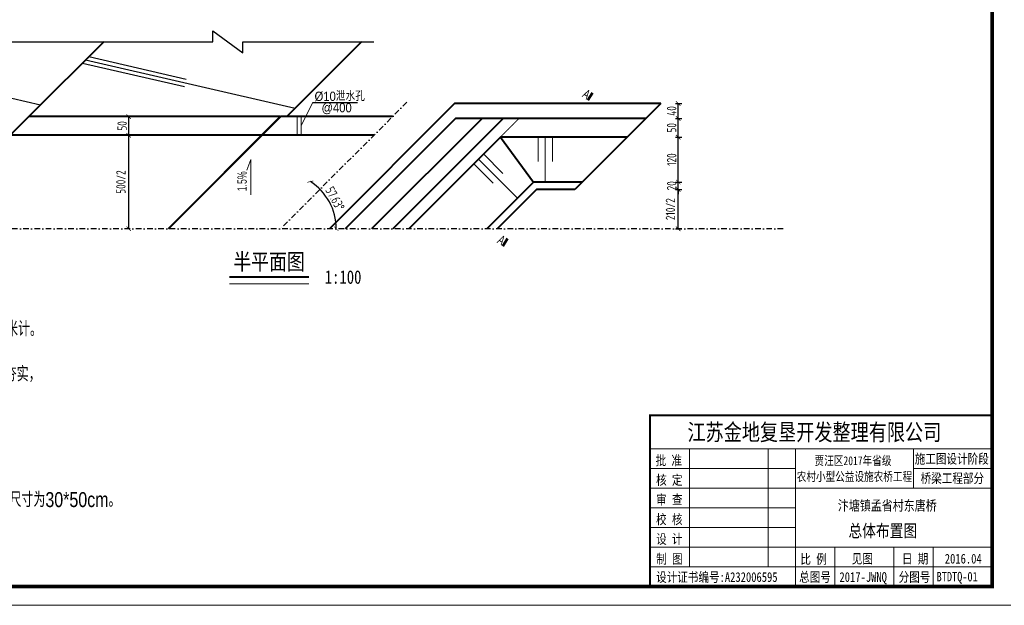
# Model space of a CAD drawing. Header units: inches. Extents: x 112594 to 193184, y 44995 to 116598.
# Tile 31 of 153: x 114538 to 117170, y 68673 to 70238. Entities that reach past the tile are written whole.
import ezdxf

# ---------------------------------------------------------------- set-up
doc = ezdxf.new("R2010")
doc.units = ezdxf.units.IN
doc.header["$MEASUREMENT"] = 0
doc.linetypes.add('DASHDOTX2', pattern=[2, 1, -0.5, 0, -0.5])
doc.linetypes.add('DASHED2', pattern=[0.375, 0.25, -0.125])
doc.layers.get('0').update_dxf_attribs({"lineweight": 15})
doc.layers.add('1', color=7, linetype='Continuous')
doc.layers.add('轴线', color=3, linetype='DASHDOTX2')
for name, color, linetype, lineweight in [('BM1', 7, 'Continuous', 15), ('细实线', 4, 'Continuous', 25), ('虚线1', 5, 'DASHED2', 20), ('轮廓线', 1, 'Continuous', 40)]:
    doc.layers.add(name, color=color, linetype=linetype, lineweight=lineweight)
doc.styles.add('HZ', font='hztxt_e.shx', dxfattribs={"width": 0.65, "bigfont": 'hztxt.shx'})
doc.styles.add('hz-e', font='hztxt_e.shx', dxfattribs={"width": 0.75, "bigfont": 'hztxt.shx'})
doc.styles.add('HZTXT', font='tssdeng.shx', dxfattribs={"width": 0.75, "bigfont": 'hztxt.shx'})
doc.styles.get("Standard").update_dxf_attribs({"font": 'hztxt_e.shx', "width": 0.7, "bigfont": 'hztxt.shx'})
doc.styles.add('图框', font='SIMFANG.TTF', dxfattribs={"width": 0.8, "height": 4})
doc.dimstyles.new('3', dxfattribs={"dimtxt": 25, "dimasz": 12, "dimexe": 10, "dimexo": 30, "dimgap": 5, "dimtad": 1, "dimdec": 0, "dimzin": 0, "dimdsep": 46, "dimtxsty": 'HZTXT', "dimblk": 'ARCHTICK', "dimcen": 0, "dimclrt": 7, "dimazin": 2, "dimtfac": 1, "dimtdec": 0, "dimtix": 1, "dimtmove": 2, "dimatfit": 3, "dimfxl": 250, "dimtolj": 1, "dimtzin": 0, "dimarcsym": 0})

# ---------------------------------------------------------------- blocks, each defined once
blk = doc.blocks.new('_ArchTick')
at = {"color": 0, "linetype": 'ByBlock', "const_width": 0.15}
blk.add_lwpolyline([(-0.5, -0.5), (0.5, 0.5)], dxfattribs=at)
blk = doc.blocks.new('*D375')
at = {"color": 0, "lineweight": -2}
blk.add_arc((115235.2, 69679.1), 149.3, 360, 57.6267, dxfattribs=at)
at = {"color": 0, "lineweight": -2, "xscale": 12, "yscale": 12, "zscale": 12}
for p, rotation in [((115315.1, 69805.2), 147.626692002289), ((115384.5, 69679.1), 269.9999999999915)]:
    blk.add_blockref('_ArchTick', p, dxfattribs=dict(at, rotation=rotation))
at = {"color": 7, "insert": (115381.3, 69759.5), "char_height": 25, "attachment_point": 5, "rotation": 298.8133, "style": 'HZTXT'}
blk.add_mtext('\\A1;57.63°', dxfattribs=at)
blk = doc.blocks.new('*D376')
at = {"color": 0, "lineweight": -2}
for p, q in [((114868.9, 69979.1), (114819.6, 69979.1)), ((114829.6, 69929.1), (114829.6, 69979.1)), ((114789.6, 69929.1), (114839.6, 69929.1))]:
    blk.add_line(p, q, dxfattribs=at)
at = {"color": 0, "lineweight": -2, "xscale": 12, "yscale": 12, "zscale": 12}
for p, rotation in [((114829.6, 69979.1), 90), ((114829.6, 69929.1), 270)]:
    blk.add_blockref('_ArchTick', p, dxfattribs=dict(at, rotation=rotation))
at = {"color": 7, "insert": (114812.1, 69954.1), "char_height": 25, "attachment_point": 5, "rotation": 90, "style": 'HZTXT'}
blk.add_mtext('\\A1;50', dxfattribs=at)
blk = doc.blocks.new('*D377')
at = {"color": 0, "lineweight": -2}
for p, q in [((114829.6, 69929.1), (114819.6, 69929.1)), ((114829.6, 69679.1), (114829.6, 69929.1)), ((114829.6, 69679.1), (114819.6, 69679.1))]:
    blk.add_line(p, q, dxfattribs=at)
at = {"color": 0, "lineweight": -2, "xscale": 12, "yscale": 12, "zscale": 12}
for p, rotation in [((114829.6, 69929.1), 90), ((114829.6, 69679.1), 270)]:
    blk.add_blockref('_ArchTick', p, dxfattribs=dict(at, rotation=rotation))
at = {"color": 7, "insert": (114808.7, 69804.1), "char_height": 25, "attachment_point": 5, "rotation": 90, "style": 'HZTXT'}
blk.add_mtext('\\A1;500/2', dxfattribs=at)
blk = doc.blocks.new('*D384')
at = {"color": 0, "lineweight": -2}
for p, q in [((116291.1, 69784.1), (116308.5, 69784.1)), ((116298.5, 69679.1), (116298.5, 69784.1)), ((116291.1, 69679.1), (116308.5, 69679.1))]:
    blk.add_line(p, q, dxfattribs=at)
at = {"color": 0, "lineweight": -2, "xscale": 12, "yscale": 12, "zscale": 12}
for p, rotation in [((116298.5, 69784.1), 90), ((116298.5, 69679.1), 270)]:
    blk.add_blockref('_ArchTick', p, dxfattribs=dict(at, rotation=rotation))
at = {"color": 7, "insert": (116277.7, 69731.6), "char_height": 25, "attachment_point": 5, "rotation": 90, "style": 'HZTXT'}
blk.add_mtext('\\A1;210/2', dxfattribs=at)
blk = doc.blocks.new('*D385')
at = {"color": 0, "lineweight": -2}
for p, q in [((116291.1, 69974.1), (116308.5, 69974.1)), ((116298.5, 69924.1), (116298.5, 69974.1)), ((116291.1, 69924.1), (116308.5, 69924.1))]:
    blk.add_line(p, q, dxfattribs=at)
at = {"color": 0, "lineweight": -2, "xscale": 12, "yscale": 12, "zscale": 12}
for p, rotation in [((116298.5, 69974.1), 90), ((116298.5, 69924.1), 270)]:
    blk.add_blockref('_ArchTick', p, dxfattribs=dict(at, rotation=rotation))
at = {"color": 7, "insert": (116281, 69949.1), "char_height": 25, "attachment_point": 5, "rotation": 90, "style": 'HZTXT'}
blk.add_mtext('\\A1;50', dxfattribs=at)
blk = doc.blocks.new('*D386')
at = {"color": 0, "lineweight": -2}
for p, q in [((116291.1, 70014.1), (116308.5, 70014.1)), ((116298.5, 69974.1), (116298.5, 70014.1)), ((116291.1, 69974.1), (116308.5, 69974.1))]:
    blk.add_line(p, q, dxfattribs=at)
at = {"color": 0, "lineweight": -2, "xscale": 12, "yscale": 12, "zscale": 12}
for p, rotation in [((116298.5, 70014.1), 90), ((116298.5, 69974.1), 270)]:
    blk.add_blockref('_ArchTick', p, dxfattribs=dict(at, rotation=rotation))
at = {"color": 7, "insert": (116281, 69994.1), "char_height": 25, "attachment_point": 5, "rotation": 90, "style": 'HZTXT'}
blk.add_mtext('\\A1;40', dxfattribs=at)
blk = doc.blocks.new('*D387')
at = {"color": 0, "lineweight": -2}
for p, q in [((116291.1, 69924.1), (116308.5, 69924.1)), ((116298.5, 69804.1), (116298.5, 69924.1)), ((116291.1, 69804.1), (116308.5, 69804.1))]:
    blk.add_line(p, q, dxfattribs=at)
at = {"color": 0, "lineweight": -2, "xscale": 12, "yscale": 12, "zscale": 12}
for p, rotation in [((116298.5, 69924.1), 90), ((116298.5, 69804.1), 270)]:
    blk.add_blockref('_ArchTick', p, dxfattribs=dict(at, rotation=rotation))
at = {"color": 7, "insert": (116281, 69864.1), "char_height": 25, "attachment_point": 5, "rotation": 90, "style": 'HZTXT'}
blk.add_mtext('\\A1;120', dxfattribs=at)
blk = doc.blocks.new('*D388')
at = {"color": 0, "lineweight": -2}
for p, q in [((116291.1, 69804.1), (116308.5, 69804.1)), ((116298.5, 69804.1), (116298.5, 69816.1)), ((116298.5, 69784.1), (116298.5, 69804.1)), ((116291.1, 69784.1), (116308.5, 69784.1)), ((116298.5, 69784.1), (116298.5, 69772.1))]:
    blk.add_line(p, q, dxfattribs=at)
at = {"color": 0, "lineweight": -2, "xscale": 12, "yscale": 12, "zscale": 12}
for p, rotation in [((116298.5, 69804.1), 270), ((116298.5, 69784.1), 90)]:
    blk.add_blockref('_ArchTick', p, dxfattribs=dict(at, rotation=rotation))
at = {"color": 7, "insert": (116281, 69794.1), "char_height": 25, "attachment_point": 5, "rotation": 90, "style": 'HZTXT'}
blk.add_mtext('\\A1;20', dxfattribs=at)

msp = doc.modelspace()

# ---------------------------------------------------------------- linework, layer by layer
at = {"lineweight": -3}
for p, q in [((114004.97148, 70145.96182), (114593.9921, 70010.15567)), ((114705.89978, 70122.06335), (114978.81024, 70059.1404)), ((114714.54541, 70130.70898), (115274.76623, 70001.543)), ((114723.19105, 70139.35462), (114983.46851, 70079.34436))]:
    msp.add_line(p, q, dxfattribs=at)
at = {"lineweight": 50}
for p, q in [((116056.95815, 70022.94984), (116069.2221, 70042.77522)), ((115829.63681, 69633.03483), (115841.90076, 69652.86021))]:
    msp.add_line(p, q, dxfattribs=at)
for p, q in [((115290.18319, 69954.11725), (115320.94148, 70016.14348)), ((115924.32618, 69924.11725), (115924.32618, 69859.05568)), ((115943.29753, 69924.11725), (115943.29753, 69804.11725)), ((115962.77891, 69924.11725), (115962.77891, 69859.05568)), ((115156.22587, 69864.70975), (115145.56184, 69836.02035)), ((115156.22587, 69864.70975), (115156.22587, 69769.7984)), ((115868.90215, 69761.3166), (115764.58036, 69865.63839)), ((115778.02782, 69879.08585), (115829.86573, 69827.24794)), ((115751.89226, 69852.95029), (115803.73017, 69801.11238)), ((115310.78037, 69532.21218), (115098.86305, 69532.21218)), ((112988.05527, 68672.85307), (117188.02675, 68672.85307))]:
    msp.add_line(p, q)
at = {"layer": 'BM1', "color": 0, "linetype": 'Continuous'}
for p, q in [((116223.38725, 69180.92121), (117138.03185, 69180.92121)), ((116223.38725, 69180.92121), (116223.38725, 68722.84797)), ((116223.38725, 68722.84797), (116223.38725, 69180.92121)), ((116223.38725, 69090.80844), (117138.03185, 69090.80844)), ((116328.51881, 68775.41375), (116328.51881, 69090.80844)), ((116538.78194, 69090.80844), (116538.78194, 68775.41375)), ((116612.37403, 69090.80844), (116612.37403, 68722.84797)), ((116927.76872, 68985.67687), (116927.76872, 69090.80844)), ((116223.38725, 69038.24266), (116612.37403, 69038.24266)), ((116927.76872, 69038.24266), (117138.03185, 69038.24266)), ((116223.38725, 68985.67687), (117138.03185, 68985.67687)), ((116223.38725, 68933.11109), (116612.37403, 68933.11109)), ((116223.38725, 68880.54531), (116612.37403, 68880.54531)), ((116223.38725, 68827.97953), (117138.03185, 68827.97953)), ((116717.50559, 68827.97953), (116717.50559, 68722.84797)), ((116875.20294, 68827.97953), (116875.20294, 68722.84797)), ((116980.3345, 68827.97953), (116980.3345, 68775.41375)), ((116980.3345, 68722.84797), (116980.3345, 68827.97953)), ((116223.38725, 68775.41375), (117138.03185, 68775.41375))]:
    msp.add_line(p, q, dxfattribs=at)
at = {"layer": 'BM1', "color": 0, "linetype": 'Continuous', "const_width": 9.99898}
msp.add_lwpolyline([(113113.04252, 68722.84797), (113113.04252, 71592.85514), (117138.03185, 71592.85514), (117138.03185, 68722.84797)], close=True, dxfattribs=at)
at = {"layer": 'BM1', "color": 0, "linetype": 'Continuous', "const_width": 5.25658}
msp.add_lwpolyline([(117138.03185, 69180.92121), (116223.38725, 69180.92121), (116223.38725, 68722.84797)], dxfattribs=at)
at = {"layer": '细实线'}
for p, q in [((115054.76686, 70208.28511), (115134.62113, 70149.02978)), ((115054.76686, 70179.11725), (115054.76686, 70208.28511)), ((114038.12692, 70179.11725), (115054.76686, 70179.11725)), ((115134.62113, 70179.11725), (115484.81994, 70179.11725)), ((115134.62113, 70149.02978), (115134.62113, 70179.11725)), ((115441.57396, 70016.14348), (115320.94148, 70016.14348))]:
    msp.add_line(p, q, dxfattribs=at)
at = {"layer": '虚线1'}
for p, q in [((115280.18319, 69979.11725), (115280.18319, 69929.11725)), ((115290.18319, 69979.11725), (115290.18319, 69929.11725)), ((115873.05923, 69974.11725), (115823.05923, 69924.11725))]:
    msp.add_line(p, q, dxfattribs=at)
at = {"layer": '轮廓线'}
for p, q in [((114762.95368, 70179.11725), (114562.95368, 69979.11725)), ((115452.34048, 70179.11725), (115252.34048, 69979.11725)), ((115700.92719, 70014.11725), (115365.92719, 69679.11725)), ((116252.4636, 70014.11725), (115700.92719, 70014.11725)), ((116252.4636, 70014.11725), (116022.4636, 69784.11725)), ((114562.95368, 69979.11725), (114262.95368, 69679.11725)), ((115234.76898, 69979.11725), (114562.95368, 69979.11725)), ((115234.76898, 69979.11725), (114934.76898, 69679.11725)), ((115236.18319, 69979.11725), (114936.18319, 69679.11725)), ((115535.18319, 69979.11725), (115236.18319, 69979.11725)), ((115703.3536, 69974.11725), (115408.3536, 69679.11725)), ((115774.06428, 69974.11725), (115479.06428, 69679.11725)), ((115830.63282, 69974.11725), (115535.63282, 69679.11725)), ((116212.4636, 69974.11725), (115703.3536, 69974.11725)), ((115184.76898, 69929.11725), (113788.12692, 69929.11725)), ((115485.18319, 69929.11725), (115186.18319, 69929.11725)), ((115823.05923, 69924.11725), (115578.05923, 69679.11725)), ((116162.4636, 69924.11725), (115823.05923, 69924.11725)), ((115823.05923, 69924.11725), (115911.7028, 69804.11725)), ((115911.7028, 69804.11725), (115786.7028, 69679.11725)), ((116042.4636, 69804.11725), (115911.7028, 69804.11725)), ((115919.9828, 69784.11725), (115814.9828, 69679.11725)), ((116022.4636, 69784.11725), (115919.9828, 69784.11725)), ((115310.78037, 69549.87029), (115098.86305, 69549.87029))]:
    msp.add_line(p, q, dxfattribs=at)
at = {"layer": '轴线', "ltscale": 15}
for p, q in [((115573.32007, 70017.25413), (115235.18319, 69679.11725)), ((116579.27721, 69679.11725), (113334.53111, 69679.11725))]:
    msp.add_line(p, q, dxfattribs=at)

# ---------------------------------------------------------------- texts
at = {"style": 'hz-e', "width": 0.8}
for s, p in [('1、设计荷载标准为公路Ⅱ级折减,车道荷载折减0.8,车辆荷载折减0.7。', (113383.93894, 69509.94114)), ('3、图中尺寸单位:高程以米计（相对高程，以附近路面为0m起算），其余以厘米计。', (113382.63353, 69391.7606)), ('5、混凝土路面以下80cm桥台回填土采用5%%%石灰土。其余回填土，并应分层夯实，', (113379.88289, 69271.0168)), ('7、伸缩缝采用三毡二油嵌缝，现浇板下垫2cm四毡三油支座。', (113381.75102, 69105.33161)), ('10、桥台内、外采用C25混凝土护砌，厚15cm，下设砂石垫层15cm；格梗尺寸为30*50cm。', (113375.4814, 68935.35927))]:
    msp.add_text(s, height=40, dxfattribs=at).set_placement(p)
at = {"char_height": 25, "width": 13.9714388, "attachment_point": 3, "rotation": 328.2591352}
for insert in [(116066.47166, 70045.6099), (115839.15031, 69655.69489)]:
    msp.add_mtext('A', dxfattribs=dict(at, insert=insert))
at = {"lineweight": -3, "insert": (115120.24962, 69779.23955), "char_height": 25, "width": 345.38, "attachment_point": 1, "rotation": 90}
msp.add_mtext('1.5%', dxfattribs=at)
at = {"layer": '1', "color": 7, "linetype": 'Continuous', "style": '图框', "width": 0.8}
for s, height, p in [('江苏金地复垦开发整理有限公司 ', 44.4121037, (116323.19482, 69113.40823)), ('批 准', 25.907061, (116238.1067, 69047.14109)), ('贾汪区2017年省级', 23.551873, (116663.08704, 69047.47542)), ('核 定', 25.907061, (116239.42954, 68994.84722)), ('农村小型公益设施农桥工程', 23.5518732, (116615.3645, 69004.86757)), ('审 查', 25.907061, (116239.42954, 68942.28144)), ('汴塘镇孟省村东唐桥', 26.916427, (116725.12881, 68926.02144)), ('校 核', 25.907061, (116239.42954, 68889.71565)), ('总体布置图', 33.645533, (116753.66206, 68855.13484)), ('设 计', 25.907061, (116239.42954, 68837.14987)), ('制 图', 25.907061, (116239.77051, 68783.85651)), ('比 例', 25.907061, (116625.19084, 68783.57862)), ('见图', 25.907061, (116762.51152, 68784.50082)), ('日 期', 25.907061, (116896.50199, 68784.50082)), ('2016.04', 25.907061, (117011.09332, 68784.50082)), ('设计证书编号:A232006595 ', 25.9070605, (116239.44615, 68735.37774)), ('总图号', 25.907061, (116621.7863, 68735.53116)), ('2017-JWNQ', 25.907061, (116729.53451, 68735.53116)), ('分图号', 25.907061, (116887.79259, 68735.53116))]:
    msp.add_text(s, height=height, dxfattribs=at).set_placement(p)
at = {"layer": '1', "color": 7, "linetype": 'Continuous', "char_height": 25.907061, "width": 215.1817481, "attachment_point": 5, "style": '图框'}
for s, insert in [('施工图设计阶段', (117029.77178, 69062.99186)), ('桥梁工程部分', (117031.29069, 69010.90338))]:
    msp.add_mtext(s, dxfattribs=dict(at, insert=insert))
at = {"layer": 'BM1', "color": 0, "style": '图框', "width": 0.8}
for s, height, p in [('半平面图', 43.75, (115109.22782, 69569.3531)), ('1:100', 36.015, (115353.69541, 69532.19313))]:
    msp.add_text(s, height=height, dxfattribs=at).set_placement(p)
at = {"layer": 'BM1', "color": 0, "linetype": 'Continuous', "style": '图框', "width": 0.8}
msp.add_text('BTDTQ-01', height=25.231575, dxfattribs=at).set_placement((116989.2568, 68736.90105))
at = {"layer": '细实线', "style": 'HZ', "width": 0.9}
for s, p in [('%%C10泄水孔', (115326.42463, 70020.74234)), ('@400', (115345.02643, 69990.41352))]:
    msp.add_text(s, height=25, dxfattribs=at).set_placement(p)

# ---------------------------------------------------------------- dimensions: what is measured, and where the dimension line sits
dim = msp.add_angular_dim_2l(base=(115376.14694, 69728.23057), line1=((116579.27721, 69679.11725), (113674.8068, 69679.11725)), line2=((115449.55048, 70017.25413), (115235.18319, 69679.11725)), dimstyle='3', override={"dimfxl": 40, "dimfxlon": 1})
dim.commit()
dim.dimension.update_dxf_attribs({"geometry": '*D375', "text_midpoint": (115381.31014, 69759.49555)})
for base, p1, p2, picture, middle in [((116298.52265, 70014.11725), (116261.06066, 69974.11725), (116261.06066, 70014.11725), '*D386', (116281.02265, 69994.11725)), ((116298.52265, 69974.11725), (116261.06066, 69924.11725), (116261.06066, 69974.11725), '*D385', (116281.02265, 69949.11725)), ((116298.52265, 69924.11725), (116261.06066, 69804.11725), (116261.06066, 69924.11725), '*D387', (116281.02265, 69864.11725)), ((116298.52265, 69804.11725), (116261.06066, 69784.11725), (116261.06066, 69804.11725), '*D388', (116281.02265, 69794.11725))]:
    dim = msp.add_linear_dim(base=base, p1=p1, p2=p2, angle=90, dimstyle='3')
    dim.commit()
    dim.dimension.update_dxf_attribs({"geometry": picture, "text_midpoint": middle})
dim = msp.add_linear_dim(base=(114829.57285, 69979.11725), p1=(114101.84582, 69929.11725), p2=(114898.86133, 69979.11725), angle=90, dimstyle='3', override={"dimfxl": 40, "dimfxlon": 1})
dim.commit()
dim.dimension.update_dxf_attribs({"geometry": '*D376', "text_midpoint": (114812.07285, 69954.11725)})
for base, p1, p2, text, override, picture, middle in [((114829.57285, 69929.11725), (114848.86133, 69679.11725), (114848.86133, 69929.11725), '500/2', {"dimfxl": 40, "dimfxlon": 1}, '*D377', (114808.70747, 69804.11725)), ((116298.52265, 69784.11725), (116261.06066, 69679.11725), (116261.06066, 69784.11725), '<>/2', {"dimlfac": 2}, '*D384', (116277.65727, 69731.61725))]:
    dim = msp.add_linear_dim(base=base, p1=p1, p2=p2, angle=90, text=text, dimstyle='3', override=override)
    dim.commit()
    dim.dimension.update_dxf_attribs({"geometry": picture, "text_midpoint": middle})

doc.saveas('drawing.dxf')
